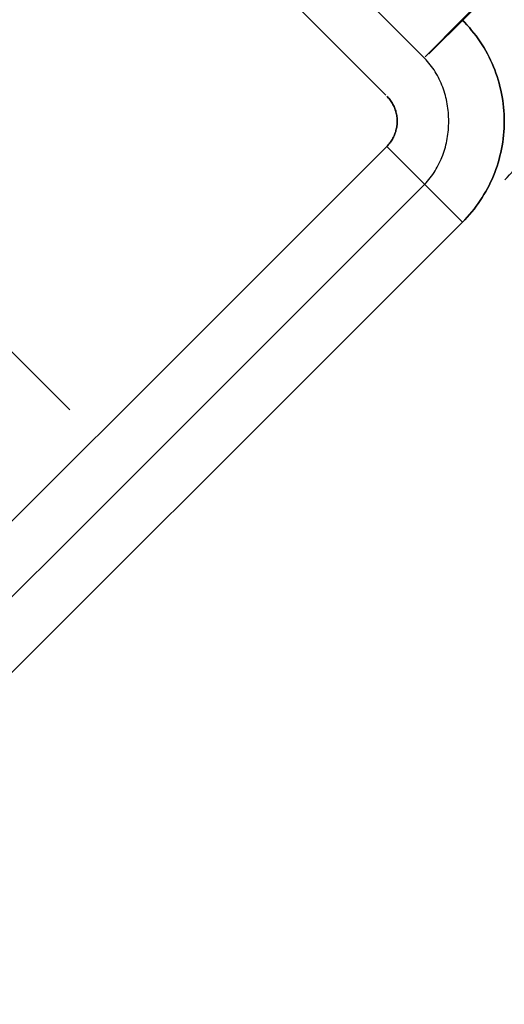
# Model space of a CAD drawing. Header units: millimetres. Extents: x -1030 to 192, y -442 to 180.
# Tile 181 of 256: x 185 to 192, y -420 to -406. Entities that reach past the tile are written whole.
import ezdxf

# ---------------------------------------------------------------- set-up
doc = ezdxf.new("R2010")
doc.units = ezdxf.units.MM
doc.header["$MEASUREMENT"] = 0
doc.layers.add('OVIDIO 120x60x72h', color=7, linetype='Continuous')

msp = doc.modelspace()

# ---------------------------------------------------------------- linework, layer by layer
at = {"layer": 'OVIDIO 120x60x72h'}
for points in [[(149.579, -375.3), (185.763, -411.484)], [(173.056, -388.876), (190.729, -406.549)], [(157.676, -440.318), (190.202, -407.792)], [(190.202, -407.792), (157.676, -440.318)], [(191.263, -408.853), (190.202, -407.792)], [(190.202, -407.792), (191.263, -408.853)], [(158.207, -440.848), (190.733, -408.322)], [(158.737, -441.379), (191.263, -408.853)], [(191.263, -408.853), (158.737, -441.379)], [(164.217, -435.899), (185.783, -414.333)]]:
    msp.add_lwpolyline(points, dxfattribs=at)
at = {"layer": 'OVIDIO 120x60x72h', "extrusion": (0.0004027, -0.000402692, 1)}
for points in [[(190.189, -407.07), (172.511, -389.392)], [(172.511, -389.392), (190.189, -407.07)]]:
    msp.add_lwpolyline(points, dxfattribs=at)
at = {"layer": 'OVIDIO 120x60x72h', "extrusion": (-0.000231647, 0.999885, 0.015188)}
for points in [[(-191.16, 41.741), (-180.176, 761.838)], [(-180.176, 761.838), (-191.16, 41.741)]]:
    msp.add_lwpolyline(points, dxfattribs=at)
at = {"layer": 'OVIDIO 120x60x72h', "extrusion": (-0.013974, -0.014217, 0.999801)}
for points in [[(190.681, -406.575), (191.733, -405.506)], [(191.733, -405.506), (190.681, -406.575)]]:
    msp.add_lwpolyline(points, dxfattribs=at)
at = {"layer": 'OVIDIO 120x60x72h', "extrusion": (-0.01522, -0.01522, 0.999768)}
msp.add_lwpolyline([(191.783, -405.48), (190.722, -406.54)], dxfattribs=at)
at = {"layer": 'OVIDIO 120x60x72h', "extrusion": (0.703976, 0.709897, 0.021523)}
for points in [[(-421.608, 759.069), (-421.691, 41.326), (-421.7, 38.879)], [(-421.7, 38.879), (-421.691, 41.326), (-421.608, 759.069)]]:
    msp.add_lwpolyline(points, dxfattribs=at)
at = {"layer": 'OVIDIO 120x60x72h', "extrusion": (-0.000231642, 0.999884, 0.015217)}
for points in [[(-179.292, 761.848), (-190.255, 41.751)], [(-180.792, 761.865), (-191.755, 41.775)]]:
    msp.add_lwpolyline(points, dxfattribs=at)
at = {"layer": 'OVIDIO 120x60x72h', "extrusion": (0.999884, -0.000231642, 0.015217)}
for points in [[(-407.748, 32.678), (-418.71, 752.762)], [(-418.71, 752.762), (-407.748, 32.678)], [(-419.771, 752.746), (-408.808, 32.662)], [(-408.808, 32.662), (-419.771, 752.746)]]:
    msp.add_lwpolyline(points, dxfattribs=at)
at = {"layer": 'OVIDIO 120x60x72h', "extrusion": (-0.015219, -0.015219, 0.999768)}
msp.add_lwpolyline([(191.782, -408.308), (191.818, -408.272), (191.852, -408.235), (191.886, -408.197), (191.918, -408.158), (191.95, -408.118), (191.98, -408.077), (192.01, -408.036), (192.039, -407.994), (192.066, -407.951), (192.092, -407.908), (192.117, -407.864), (192.141, -407.819), (192.164, -407.774), (192.186, -407.729), (192.206, -407.683), (192.226, -407.636), (192.244, -407.59), (192.26, -407.543), (192.276, -407.495), (192.29, -407.448), (192.303, -407.4), (192.315, -407.353), (192.326, -407.305), (192.335, -407.257), (192.343, -407.21), (192.35, -407.162), (192.356, -407.115), (192.361, -407.068), (192.364, -407.021), (192.367, -406.974), (192.368, -406.927), (192.368, -406.881), (192.368, -406.835), (192.366, -406.788), (192.363, -406.741), (192.358, -406.694), (192.353, -406.647), (192.347, -406.6), (192.339, -406.552), (192.33, -406.504), (192.32, -406.457), (192.309, -406.409), (192.296, -406.362), (192.283, -406.314), (192.268, -406.267), (192.252, -406.22), (192.234, -406.173), (192.215, -406.127), (192.196, -406.08), (192.175, -406.035), (192.152, -405.989), (192.129, -405.944), (192.104, -405.9), (192.078, -405.856), (192.051, -405.813), (192.023, -405.771), (191.994, -405.729), (191.964, -405.688), (191.933, -405.648), (191.901, -405.608), (191.868, -405.57), (191.834, -405.532), (191.799, -405.496), (191.763, -405.46)], dxfattribs=at)
at = {"layer": 'OVIDIO 120x60x72h'}
for points in [[(191.254, -406.015, 35.578), (191.291, -406.051, 35.578), (191.326, -406.088, 35.578), (191.36, -406.126, 35.578), (191.392, -406.164, 35.578), (191.424, -406.203, 35.578), (191.455, -406.243, 35.578), (191.484, -406.284, 35.578), (191.512, -406.325, 35.578), (191.539, -406.366, 35.578), (191.565, -406.408, 35.578), (191.59, -406.451, 35.578), (191.613, -406.494, 35.578), (191.636, -406.538, 35.578), (191.657, -406.583, 35.578), (191.678, -406.627, 35.578), (191.697, -406.673, 35.578), (191.715, -406.718, 35.578), (191.732, -406.764, 35.578), (191.748, -406.811, 35.578), (191.763, -406.858, 35.578), (191.776, -406.905, 35.578), (191.789, -406.952, 35.578), (191.8, -407, 35.578), (191.81, -407.048, 35.578), (191.819, -407.096, 35.578), (191.827, -407.145, 35.578), (191.834, -407.193, 35.578), (191.839, -407.242, 35.578), (191.844, -407.291, 35.578), (191.847, -407.34, 35.578), (191.849, -407.389, 35.578), (191.849, -407.438, 35.578), (191.849, -407.487, 35.578), (191.847, -407.536, 35.578), (191.844, -407.585, 35.578), (191.84, -407.634, 35.578), (191.834, -407.683, 35.578), (191.827, -407.731, 35.578), (191.82, -407.78, 35.578), (191.811, -407.828, 35.578), (191.8, -407.876, 35.578), (191.789, -407.924, 35.578), (191.777, -407.971, 35.578), (191.763, -408.019, 35.578), (191.748, -408.065, 35.578), (191.732, -408.112, 35.578), (191.715, -408.158, 35.578), (191.697, -408.203, 35.578), (191.677, -408.249, 35.578), (191.657, -408.293, 35.578), (191.635, -408.337, 35.578), (191.613, -408.381, 35.578), (191.589, -408.424, 35.578), (191.564, -408.466, 35.578), (191.539, -408.508, 35.578), (191.512, -408.549, 35.578), (191.484, -408.59, 35.578), (191.455, -408.63, 35.578), (191.426, -408.669, 35.578), (191.395, -408.707, 35.578), (191.363, -408.745, 35.578), (191.331, -408.781, 35.578), (191.297, -408.817, 35.578), (191.263, -408.853, 35.578)], [(191.263, -408.853, 35.578), (191.297, -408.817, 35.578), (191.331, -408.781, 35.578), (191.363, -408.745, 35.578), (191.395, -408.707, 35.578), (191.426, -408.669, 35.578), (191.455, -408.63, 35.578), (191.484, -408.59, 35.578), (191.512, -408.549, 35.578), (191.539, -408.508, 35.578), (191.564, -408.466, 35.578), (191.589, -408.424, 35.578), (191.613, -408.381, 35.578), (191.635, -408.337, 35.578), (191.657, -408.293, 35.578), (191.677, -408.249, 35.578), (191.697, -408.203, 35.578), (191.715, -408.158, 35.578), (191.732, -408.112, 35.578), (191.748, -408.065, 35.578), (191.763, -408.019, 35.578), (191.777, -407.971, 35.578), (191.789, -407.924, 35.578), (191.8, -407.876, 35.578), (191.811, -407.828, 35.578), (191.82, -407.78, 35.578), (191.827, -407.731, 35.578), (191.834, -407.683, 35.578), (191.84, -407.634, 35.578), (191.844, -407.585, 35.578), (191.847, -407.536, 35.578), (191.849, -407.487, 35.578), (191.849, -407.438, 35.578), (191.849, -407.389, 35.578), (191.847, -407.34, 35.578), (191.844, -407.291, 35.578), (191.839, -407.242, 35.578), (191.834, -407.193, 35.578), (191.827, -407.145, 35.578), (191.819, -407.096, 35.578), (191.81, -407.048, 35.578), (191.8, -407, 35.578), (191.789, -406.952, 35.578), (191.776, -406.905, 35.578), (191.763, -406.858, 35.578), (191.748, -406.811, 35.578), (191.732, -406.764, 35.578), (191.715, -406.718, 35.578), (191.697, -406.673, 35.578), (191.678, -406.627, 35.578), (191.657, -406.583, 35.578), (191.636, -406.538, 35.578), (191.613, -406.494, 35.578), (191.59, -406.451, 35.578), (191.565, -406.408, 35.578), (191.539, -406.366, 35.578), (191.512, -406.325, 35.578), (191.484, -406.284, 35.578), (191.455, -406.243, 35.578), (191.424, -406.203, 35.578), (191.392, -406.164, 35.578), (191.36, -406.126, 35.578), (191.326, -406.088, 35.578), (191.291, -406.051, 35.578), (191.254, -406.015, 35.578)], [(190.733, -408.322, 35.578), (190.754, -408.3, 35.578), (190.774, -408.278, 35.578), (190.793, -408.255, 35.577), (190.812, -408.231, 35.577), (190.83, -408.207, 35.576), (190.848, -408.182, 35.576), (190.865, -408.157, 35.576), (190.881, -408.132, 35.575), (190.896, -408.106, 35.575), (190.911, -408.08, 35.574), (190.925, -408.053, 35.574), (190.939, -408.026, 35.574), (190.952, -407.999, 35.573), (190.964, -407.971, 35.573), (190.976, -407.944, 35.573), (190.987, -407.915, 35.572), (190.997, -407.887, 35.572), (191.006, -407.858, 35.572), (191.015, -407.829, 35.571), (191.024, -407.8, 35.571), (191.031, -407.77, 35.571), (191.038, -407.741, 35.57), (191.044, -407.711, 35.57), (191.05, -407.681, 35.57), (191.055, -407.651, 35.569), (191.059, -407.621, 35.569), (191.063, -407.59, 35.569), (191.066, -407.56, 35.568), (191.068, -407.529, 35.568), (191.07, -407.499, 35.568), (191.071, -407.468, 35.567), (191.071, -407.438, 35.567), (191.071, -407.407, 35.567), (191.07, -407.377, 35.567), (191.068, -407.346, 35.566), (191.066, -407.316, 35.566), (191.063, -407.285, 35.566), (191.059, -407.255, 35.566), (191.055, -407.225, 35.565), (191.05, -407.195, 35.565), (191.045, -407.165, 35.565), (191.038, -407.135, 35.565), (191.031, -407.105, 35.564), (191.024, -407.076, 35.564), (191.015, -407.047, 35.564), (191.007, -407.018, 35.564), (190.997, -406.989, 35.564), (190.987, -406.961, 35.564), (190.976, -406.932, 35.563), (190.964, -406.904, 35.563), (190.952, -406.877, 35.563), (190.939, -406.85, 35.563), (190.926, -406.823, 35.563), (190.912, -406.796, 35.563), (190.897, -406.77, 35.563), (190.881, -406.744, 35.563), (190.865, -406.719, 35.562), (190.848, -406.694, 35.562), (190.831, -406.669, 35.562), (190.812, -406.645, 35.562), (190.794, -406.622, 35.562), (190.774, -406.599, 35.562), (190.754, -406.576, 35.562), (190.733, -406.554, 35.562), (190.728, -406.548, 35.562)], [(190.203, -407.084, 35.548), (190.214, -407.096, 35.548), (190.225, -407.108, 35.548), (190.236, -407.121, 35.548), (190.246, -407.133, 35.548), (190.256, -407.146, 35.548), (190.265, -407.16, 35.548), (190.274, -407.174, 35.548), (190.282, -407.188, 35.549), (190.29, -407.202, 35.549), (190.298, -407.217, 35.549), (190.305, -407.231, 35.549), (190.311, -407.246, 35.549), (190.317, -407.261, 35.549), (190.323, -407.277, 35.55), (190.328, -407.292, 35.55), (190.332, -407.308, 35.55), (190.336, -407.324, 35.551), (190.34, -407.34, 35.551), (190.343, -407.356, 35.552), (190.345, -407.372, 35.552), (190.347, -407.389, 35.553), (190.348, -407.405, 35.554), (190.349, -407.421, 35.554), (190.349, -407.438, 35.555), (190.349, -407.454, 35.556), (190.348, -407.47, 35.557), (190.347, -407.487, 35.558), (190.345, -407.503, 35.559), (190.343, -407.519, 35.559), (190.34, -407.535, 35.56), (190.336, -407.551, 35.561), (190.332, -407.567, 35.562), (190.328, -407.583, 35.563), (190.323, -407.598, 35.564), (190.317, -407.614, 35.565), (190.311, -407.629, 35.566), (190.305, -407.644, 35.567), (190.298, -407.659, 35.568), (190.29, -407.674, 35.569), (190.282, -407.688, 35.57), (190.274, -407.702, 35.571), (190.265, -407.716, 35.572), (190.255, -407.729, 35.573), (190.246, -407.742, 35.574), (190.236, -407.755, 35.575), (190.225, -407.768, 35.576), (190.214, -407.78, 35.577), (190.202, -407.792, 35.578)], [(190.202, -407.792, 35.578), (190.214, -407.78, 35.577), (190.225, -407.768, 35.576), (190.236, -407.755, 35.575), (190.246, -407.742, 35.574), (190.255, -407.729, 35.573), (190.265, -407.716, 35.572), (190.274, -407.702, 35.571), (190.282, -407.688, 35.57), (190.29, -407.674, 35.569), (190.298, -407.659, 35.568), (190.305, -407.644, 35.567), (190.311, -407.629, 35.566), (190.317, -407.614, 35.565), (190.323, -407.598, 35.564), (190.328, -407.583, 35.563), (190.332, -407.567, 35.562), (190.336, -407.551, 35.561), (190.34, -407.535, 35.56), (190.343, -407.519, 35.559), (190.345, -407.503, 35.559), (190.347, -407.487, 35.558), (190.348, -407.47, 35.557), (190.349, -407.454, 35.556), (190.349, -407.438, 35.555), (190.349, -407.421, 35.554), (190.348, -407.405, 35.554), (190.347, -407.389, 35.553), (190.345, -407.372, 35.552), (190.343, -407.356, 35.552), (190.34, -407.34, 35.551), (190.336, -407.324, 35.551), (190.332, -407.308, 35.55), (190.328, -407.292, 35.55), (190.323, -407.277, 35.55), (190.317, -407.261, 35.549), (190.311, -407.246, 35.549), (190.305, -407.231, 35.549), (190.298, -407.217, 35.549), (190.29, -407.202, 35.549), (190.282, -407.188, 35.549), (190.274, -407.174, 35.548), (190.265, -407.16, 35.548), (190.256, -407.146, 35.548), (190.246, -407.133, 35.548), (190.236, -407.121, 35.548), (190.225, -407.108, 35.548), (190.214, -407.096, 35.548), (190.203, -407.084, 35.548)]]:
    msp.add_polyline3d(points, dxfattribs=at)

doc.saveas('drawing.dxf')
